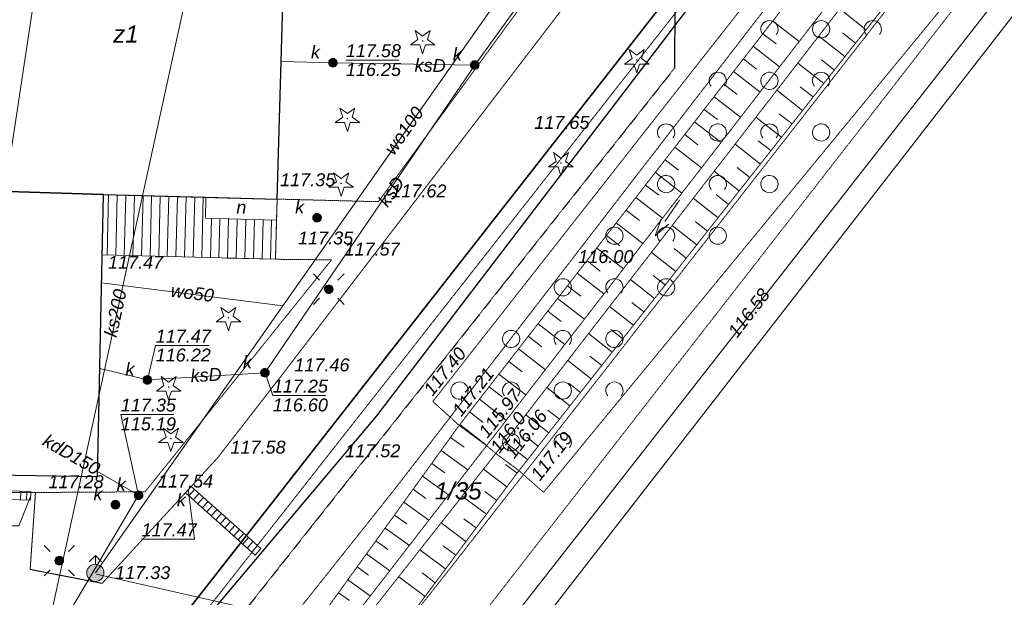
# Model space of a CAD drawing. Header units: millimetres. Extents: x 183299 to 1018155, y -286688 to 171278.
# Tile 24 of 100: x 417583 to 440452, y -215116 to -201689. Entities that reach past the tile are written whole.
import ezdxf
from ezdxf.enums import TextEntityAlignment as Align

# ---------------------------------------------------------------- set-up
doc = ezdxf.new("R2010")
doc.units = ezdxf.units.MM
doc.header["$MEASUREMENT"] = 0
for name, pattern in [('PRZER1-1', [1, 0.5, -0.5]), ('PRZER2-1', [1.5, 1, -0.5]), ('PRZER3-1', [2, 1.5, -0.5]), ('PRZER6-4', [5, 3, -2])]:
    doc.linetypes.add(name, pattern=pattern)
for name, color, linetype, lineweight in [('____________gaz_odnośniki', 7, 'Continuous', 15), ('EGBD', 7, 'Continuous', 18), ('EGBD_O', 7, 'Continuous', 18), ('EGBS', 7, 'Continuous', 18), ('EGBU', 7, 'Continuous', 50), ('EGBU_O', 7, 'Continuous', 50), ('EGDE', 7, 'Continuous', 18), ('EGDE_O', 7, 'Continuous', 18), ('GOSZOM', 7, 'Continuous', 100), ('GSLINN', 7, 'Continuous', 18), ('GSPIST', 7, 'Continuous', 18), ('GUPPRZ_O', 7, 'Continuous', 18), ('OTKC', 7, 'Continuous', 18), ('OTKJ', 7, 'Continuous', 18), ('OTOO', 7, 'Continuous', 35), ('OTRK', 7, 'Continuous', 18), ('OTRN_O', 7, 'Continuous', 13), ('OTRS_O', 7, 'Continuous', 13), ('OTZK', 7, 'Continuous', 18), ('SUEO', 7, 'Continuous', 18), ('SUPP', 7, 'Continuous', 18)]:
    doc.layers.add(name, color=color, linetype=linetype, lineweight=lineweight)
for name, color, linetype, lineweight, true_color in [('EGKK', 7, 'Continuous', 18, 0x24bc24), ('EGUG', 7, 'Continuous', 18, 0x008000), ('OTZG', 7, 'Continuous', 18, 0x008000), ('SUGP', 7, 'Continuous', 18, 0xbfbf00), ('SUKL', 7, 'Continuous', 18, 0x803300), ('SUKP', 7, 'Continuous', 18, 0x803300), ('SUKP_O', 7, 'Continuous', 18, 0x803300), ('SUKS', 7, 'Continuous', 18, 0x803300), ('SUKS_O', 7, 'Continuous', 18, 0x803300), ('SUKU_O', 7, 'Continuous', 18, 0x803300), ('SUWH', 5, 'Continuous', 18, 0x0000ff), ('SUWP', 5, 'Continuous', 18, 0x0000ff), ('SUWP_O', 5, 'Continuous', 18, 0x0000ff)]:
    doc.layers.add(name, color=color, linetype=linetype, lineweight=lineweight, true_color=true_color)
doc.styles.add('arial', font='ariali.ttf', dxfattribs={"height": 10})

# ---------------------------------------------------------------- blocks, each defined once
blk = doc.blocks.new('GSSZAD1')
at = {"color": 0}
blk.add_lwpolyline([(0.5, 0), (0.490964, 0.094626), (0.464184, 0.185831), (0.420627, 0.27032), (0.361867, 0.34504), (0.290028, 0.407288), (0.207708, 0.454816), (0.117879, 0.485906), (0.023791, 0.499434), (-0.071157, 0.494911), (-0.163534, 0.4725), (-0.25, 0.433013), (-0.32743, 0.377875), (-0.393027, 0.309079), (-0.444418, 0.229113), (-0.479746, 0.140866), (-0.497736, 0.047528), (-0.497736, -0.047528), (-0.479746, -0.140866), (-0.444418, -0.229113), (-0.393027, -0.309079), (-0.32743, -0.377875), (-0.25, -0.433013), (-0.163534, -0.4725), (-0.071157, -0.494911), (0.023791, -0.499434), (0.117879, -0.485906), (0.207708, -0.454816), (0.290028, -0.407288), (0.361867, -0.34504), (0.420627, -0.27032), (0.464184, -0.185831), (0.490964, -0.094626)], close=True, dxfattribs=at)
blk = doc.blocks.new('GSSZAD2')
at = {"color": 0}
blk.add_lwpolyline([(-0.390312, -0.3125), (-0.445567, -0.226869), (-0.482312, -0.131814), (-0.49902, -0.031282), (-0.494998, 0.070549), (-0.470412, 0.169449), (-0.426283, 0.26131), (-0.364446, 0.342315), (-0.287468, 0.409099), (-0.198548, 0.458889), (-0.10138, 0.489614), (0, 0.5), (0.10138, 0.489614), (0.198548, 0.458889), (0.287468, 0.409099), (0.364446, 0.342315), (0.426283, 0.26131), (0.470412, 0.169449), (0.494998, 0.070549), (0.49902, -0.031282), (0.482312, -0.131814), (0.445567, -0.226869), (0.390312, -0.3125)], dxfattribs=at)
blk = doc.blocks.new('GSPRDI1')
blk.add_hatch(color=0).paths.add_polyline_path([(0, -0.045), (0.013906, -0.042798), (0.02645, -0.036406), (0.036406, -0.02645), (0.042798, -0.013906), (0.045, 0), (0.042798, 0.013906), (0.036406, 0.02645), (0.02645, 0.036406), (0.013906, 0.042798), (0, 0.045), (-0.013906, 0.042798), (-0.02645, 0.036406), (-0.036406, 0.02645), (-0.042798, 0.013906), (-0.045, 0), (-0.042798, -0.013906), (-0.036406, -0.02645), (-0.02645, -0.036406), (-0.013906, -0.042798)])
at = {"color": 0}
blk.add_lwpolyline([(0.272471, 0.088531), (0.713338, -0.231778), (0.168396, -0.231778), (0, -0.750048), (-0.168396, -0.231778), (-0.713338, -0.231778), (-0.272471, 0.088531), (-0.440867, 0.606801), (0, 0.286493), (0.440867, 0.606801)], close=True, dxfattribs=at)
blk = doc.blocks.new('PION_C')
at = {"color": 0}
blk.add_lwpolyline([(0, 0.25), (0, -0.25)], dxfattribs=at)
blk = doc.blocks.new('GULKDK1')
at = {"color": 0}
blk.add_lwpolyline([(0, 0.25), (0, -0.25)], dxfattribs=at)
blk = doc.blocks.new('GUPWDT1')
at = {"true_color": 0xffffff}
blk.add_hatch(color=7, dxfattribs=at).paths.add_polyline_path([(0.5, 0), (0.492404, 0.086824), (0.469846, 0.17101), (0.433013, 0.25), (0.383022, 0.321394), (0.321394, 0.383022), (0.25, 0.433013), (0.17101, 0.469846), (0.086824, 0.492404), (0, 0.5), (-0.086824, 0.492404), (-0.17101, 0.469846), (-0.25, 0.433013), (-0.321394, 0.383022), (-0.383022, 0.321394), (-0.433013, 0.25), (-0.469846, 0.17101), (-0.492404, 0.086824), (-0.5, 0), (-0.492404, -0.086824), (-0.469846, -0.17101), (-0.433013, -0.25), (-0.383022, -0.321394), (-0.321394, -0.383022), (-0.25, -0.433013), (-0.17101, -0.469846), (-0.086824, -0.492404), (0, -0.5), (0.086824, -0.492404), (0.17101, -0.469846), (0.25, -0.433013), (0.321394, -0.383022), (0.383022, -0.321394), (0.433013, -0.25), (0.469846, -0.17101), (0.492404, -0.086824)])
at = {"color": 0}
for points in [[(-0.353553, 0.646447), (0, 1), (0.353553, 0.646447)], [(0, 0.5), (0, 1)]]:
    blk.add_lwpolyline(points, dxfattribs=at)
blk.add_lwpolyline([(0, 0.5), (0.086824, 0.492404), (0.17101, 0.469846), (0.25, 0.433013), (0.321394, 0.383022), (0.383022, 0.321394), (0.433013, 0.25), (0.469846, 0.17101), (0.492404, 0.086824), (0.5, 0), (0.492404, -0.086824), (0.469846, -0.17101), (0.433013, -0.25), (0.377875, -0.32743), (0.309079, -0.393027), (0.229113, -0.444418), (0.140866, -0.479746), (0.047528, -0.497736), (-0.047528, -0.497736), (-0.140866, -0.479746), (-0.229113, -0.444418), (-0.309079, -0.393027), (-0.377875, -0.32743), (-0.433013, -0.25), (-0.4725, -0.163534), (-0.494911, -0.071157), (-0.499434, 0.023791), (-0.485906, 0.117879), (-0.454816, 0.207708), (-0.407288, 0.290028), (-0.34504, 0.361867), (-0.27032, 0.420627), (-0.185831, 0.464184), (-0.094626, 0.490964)], close=True, dxfattribs=at)
blk = doc.blocks.new('GUPKSD1_1')
at = {"true_color": 0xffffff}
blk.add_hatch(color=7, dxfattribs=at).paths.add_polyline_path([(-0.25, 0), (-0.241481, -0.064705), (-0.216506, -0.125), (-0.176777, -0.176777), (-0.125, -0.216506), (-0.064705, -0.241481), (0, -0.25), (0.064705, -0.241481), (0.125, -0.216506), (0.176777, -0.176777), (0.216506, -0.125), (0.241481, -0.064705), (0.25, 0), (0.241481, 0.064705), (0.216506, 0.125), (0.176777, 0.176777), (0.125, 0.216506), (0.064705, 0.241481), (0, 0.25), (-0.064705, 0.241481), (-0.125, 0.216506), (-0.176777, 0.176777), (-0.216506, 0.125), (-0.241481, 0.064705)])
at = {"color": 0}
blk.add_lwpolyline([(0, 0.25), (0.064705, 0.241481), (0.125, 0.216506), (0.176777, 0.176777), (0.216506, 0.125), (0.241481, 0.064705), (0.25, 0), (0.241481, -0.064705), (0.216506, -0.125), (0.176777, -0.176777), (0.125, -0.216506), (0.064705, -0.241481), (0, -0.25), (-0.064705, -0.241481), (-0.125, -0.216506), (-0.176777, -0.176777), (-0.216506, -0.125), (-0.241481, -0.064705), (-0.25, 0), (-0.241481, 0.064705), (-0.216506, 0.125), (-0.176777, 0.176777), (-0.125, 0.216506), (-0.064705, 0.241481)], close=True, dxfattribs=at)
blk = doc.blocks.new('GUPELA1')
at = {"true_color": 0xffffff}
blk.add_hatch(color=7, dxfattribs=at).paths.add_polyline_path([(-0.25, 0), (-0.241481, -0.064705), (-0.216506, -0.125), (-0.176777, -0.176777), (-0.125, -0.216506), (-0.064705, -0.241481), (0, -0.25), (0.064705, -0.241481), (0.125, -0.216506), (0.176777, -0.176777), (0.216506, -0.125), (0.241481, -0.064705), (0.25, 0), (0.241481, 0.064705), (0.216506, 0.125), (0.176777, 0.176777), (0.125, 0.216506), (0.064705, 0.241481), (0, 0.25), (-0.064705, 0.241481), (-0.125, 0.216506), (-0.176777, 0.176777), (-0.216506, 0.125), (-0.241481, 0.064705)])
at = {"color": 0}
blk.add_lwpolyline([(0, 0.25), (0.064705, 0.241481), (0.125, 0.216506), (0.176777, 0.176777), (0.216506, 0.125), (0.241481, 0.064705), (0.25, 0), (0.241481, -0.064705), (0.216506, -0.125), (0.176777, -0.176777), (0.125, -0.216506), (0.064705, -0.241481), (0, -0.25), (-0.064705, -0.241481), (-0.125, -0.216506), (-0.176777, -0.176777), (-0.216506, -0.125), (-0.241481, -0.064705), (-0.25, 0), (-0.241481, 0.064705), (-0.216506, 0.125), (-0.176777, 0.176777), (-0.125, 0.216506), (-0.064705, 0.241481)], close=True, dxfattribs=at)
blk = doc.blocks.new('GUPELA2')
blk.add_hatch(color=0).paths.add_polyline_path([(-0.001087, 0.044987), (0.011881, 0.043403), (0.021281, 0.03965), (0.030065, 0.033482), (0.038133, 0.023893), (0.043117, 0.012881), (0.044986, 0.001113), (0.044323, -0.007777), (0.040557, -0.019497), (0.033417, -0.030138), (0.024849, -0.037517), (0.013788, -0.042836), (0.002013, -0.044955), (-0.00982, -0.043916), (-0.020466, -0.040077), (-0.029541, -0.033946), (-0.036867, -0.025804), (-0.04187, -0.01649), (-0.04461, -0.005909), (-0.044532, 0.006476), (-0.041285, 0.017903), (-0.034764, 0.028574), (-0.024479, 0.03776), (-0.013449, 0.042943)])
at = {"color": 0}
for points in [[(-0.883883, 0.883883), (-0.53033, 0.53033)], [(0.883883, 0.883883), (0.53033, 0.53033)], [(-0.883883, -0.883883), (-0.53033, -0.53033)], [(0.883883, -0.883883), (0.53033, -0.53033)]]:
    blk.add_lwpolyline(points, dxfattribs=at)
blk = doc.blocks.new('GUPISN1')
at = {"true_color": 0xffffff}
blk.add_hatch(color=7, dxfattribs=at).paths.add_polyline_path([(-0.25, 0), (-0.241481, -0.064705), (-0.216506, -0.125), (-0.176777, -0.176777), (-0.125, -0.216506), (-0.064705, -0.241481), (0, -0.25), (0.064705, -0.241481), (0.125, -0.216506), (0.176777, -0.176777), (0.216506, -0.125), (0.241481, -0.064705), (0.25, 0), (0.241481, 0.064705), (0.216506, 0.125), (0.176777, 0.176777), (0.125, 0.216506), (0.064705, 0.241481), (0, 0.25), (-0.064705, 0.241481), (-0.125, 0.216506), (-0.176777, 0.176777), (-0.216506, 0.125), (-0.241481, 0.064705)])
at = {"color": 0}
blk.add_lwpolyline([(0, 0.25), (0.064705, 0.241481), (0.125, 0.216506), (0.176777, 0.176777), (0.216506, 0.125), (0.241481, 0.064705), (0.25, 0), (0.241481, -0.064705), (0.216506, -0.125), (0.176777, -0.176777), (0.125, -0.216506), (0.064705, -0.241481), (0, -0.25), (-0.064705, -0.241481), (-0.125, -0.216506), (-0.176777, -0.176777), (-0.216506, -0.125), (-0.241481, -0.064705), (-0.25, 0), (-0.241481, 0.064705), (-0.216506, 0.125), (-0.176777, 0.176777), (-0.125, 0.216506), (-0.064705, 0.241481)], close=True, dxfattribs=at)
blk = doc.blocks.new('GSPIST1')
at = {"color": 0}
for points in [[(0, 0), (1.5, 0)], [(1.5, -0.25), (2.5, 0), (1.5, 0.25)]]:
    blk.add_lwpolyline(points, dxfattribs=at)

msp = doc.modelspace()

# ---------------------------------------------------------------- linework, layer by layer
at = {"layer": '____________gaz_odnośniki'}
msp.add_line((430440.34318, -217080.96033), (419363.70544, -214578.91684), dxfattribs=at)
at = {"layer": 'EGBD', "color": 7, "linetype": 'Continuous', "lineweight": 18, "elevation": 48}
msp.add_lwpolyline([(421898.43191, -206303.77379), (421910.43191, -205815.77379), (423563.5518, -205859.21278), (423550.43191, -206347.77379)], close=True, dxfattribs=at)
at = {"layer": 'EGBS', "color": 7, "linetype": 'Continuous', "lineweight": 18, "elevation": 48}
msp.add_lwpolyline([(419530.52503, -205756.29586), (419500.3107, -207156.03655), (423523.63292, -207258.34489), (423550.43191, -206347.77379), (421898.43191, -206303.77379), (421910.43191, -205815.77379)], close=True, dxfattribs=at)
for points in [[(419612.58169, -207158.89147), (419648.78117, -205759.25128)], [(419812.51708, -207163.97559), (419848.71882, -205764.24806)], [(420012.45247, -207169.05971), (420048.65647, -205769.24484)], [(420212.38785, -207174.14383), (420248.59411, -205774.24163)], [(420412.32324, -207179.22795), (420448.53176, -205779.23841)], [(420612.25863, -207184.31207), (420648.46941, -205784.23519)], [(420812.19402, -207189.3962), (420848.40705, -205789.23198)], [(421012.1294, -207194.48032), (421048.3447, -205794.22876)], [(421212.06479, -207199.56444), (421248.28234, -205799.22554)], [(421412.00018, -207204.64856), (421448.21999, -205804.22232)], [(421611.93557, -207209.73268), (421648.15764, -205809.21911)], [(421811.87095, -207214.8168), (421848.09528, -205814.21589)], [(422011.80634, -207219.90092), (422035.40617, -206307.42201)], [(422211.74173, -207224.98504), (422235.33533, -206312.747)], [(422411.67712, -207230.06917), (422435.26448, -206318.07199)], [(422611.61251, -207235.15329), (422635.19364, -206323.39698)], [(422811.54789, -207240.23741), (422835.1228, -206328.72197)], [(423011.48328, -207245.32153), (423035.05196, -206334.04696)], [(423211.41867, -207250.40565), (423234.98112, -206339.37195)], [(423411.35406, -207255.48977), (423434.91027, -206344.69694)]]:
    msp.add_lwpolyline(points, dxfattribs=at)
at = {"layer": 'EGBU', "color": 18, "linetype": 'Continuous', "lineweight": 25, "true_color": 0x0a0909, "elevation": 48}
for points in [[(423776.94264, -198379.85396), (420432.95719, -198365.92497), (416433.24712, -198305.56693), (416322.42913, -205653.07898), (419530.52503, -205756.29586), (423563.5518, -205859.21278)], [(416322.42913, -205653.07898), (412342.72057, -205593.02146), (412189.76003, -212191.56238), (419389.12005, -212307.08304), (419530.52503, -205756.29586)]]:
    msp.add_lwpolyline(points, close=True, dxfattribs=at)
at = {"layer": 'EGDE', "color": 7, "linetype": 'Continuous', "lineweight": 25, "elevation": 64}
msp.add_lwpolyline([(389187.02288, -185809.99816), (389281.54615, -181810.9333), (441736.97597, -183051.41832), (443640.18435, -187093.06857), (409829.28994, -230313.06717), (383847.8523, -229700.4435), (384366.43191, -204907.77379), (384854.43191, -185671.77379)], close=True, dxfattribs=at)
at = {"layer": 'EGDE', "color": 7, "linetype": 'Continuous', "lineweight": 18, "elevation": 64}
msp.add_lwpolyline([(421626.43191, -226099.77379), (421236.68855, -230596.58512), (409829.28994, -230313.06717), (443640.18435, -187093.06857), (448882.43191, -190991.77379)], close=True, dxfattribs=at)
at = {"layer": 'EGKK', "color": 82, "linetype": 'PRZER3-1', "lineweight": 18, "true_color": 0x24bc24}
msp.add_lwpolyline([(443640.18435, -187093.06857), (445015.24887, -188162.67786), (443215.78269, -190634.43111), (426329.70201, -212555.92099), (395303.80901, -251564.84469), (374999.22007, -276941.02121), (374595.85625, -273147.192), (372998.59457, -258126.70118), (376825.32095, -267194.761), (399366.13495, -237261.30944), (370704.46572, -236592.04669), (369936.50726, -229372.42854), (367330.43191, -204967.77379), (384366.43191, -204907.77379), (383847.8523, -229700.4435), (409829.28994, -230313.06717)], close=True, dxfattribs=at)
at = {"layer": 'EGUG', "color": 96, "linetype": 'PRZER1-1', "lineweight": 18, "true_color": 0x008000, "elevation": 8}
for points in [[(374999.22007, -276941.02121), (375386.79521, -280586.35192), (380606.93171, -273970.55482), (383432.85161, -270389.09437), (404018.18075, -244300.06293), (427441.07381, -214623.40058), (444211.56157, -193130.76169), (452786.51803, -181831.24339), (453799.18011, -176484.52077), (449999.50258, -181316.2897), (445015.24887, -188162.67786), (443215.78269, -190634.43111), (426329.70201, -212555.92099), (395303.80901, -251564.84469)], [(455930.43191, -181915.77379), (479714.43191, -183043.77379), (466897.5322, -182036.88794), (462352.3027, -181391.96958), (460225.10777, -181332.68478), (457023.99186, -181147.97352), (454287.32376, -177017.48876), (453799.18011, -176484.52077), (452786.51803, -181831.24339), (444211.56157, -193130.76169), (427441.07381, -214623.40058), (404018.18075, -244300.06293), (404719.82821, -246133.39474), (405500.79373, -245141.17442), (420033.86813, -226193.38436), (436829.69461, -204585.6284), (444454.20125, -194750.2491), (447950.14322, -190298.42256), (448882.43191, -190991.77379), (455047.57672, -183052.66279)], [(443640.18435, -187093.06857), (445015.24887, -188162.67786), (443215.78269, -190634.43111), (426329.70201, -212555.92099), (395303.80901, -251564.84469), (374999.22007, -276941.02121), (374595.85625, -273147.192), (372998.59457, -258126.70118), (376825.32095, -267194.761), (399366.13495, -237261.30944), (370704.46572, -236592.04669), (369936.50726, -229372.42854), (367330.43191, -204967.77379), (384366.43191, -204907.77379), (383847.8523, -229700.4435), (409829.28994, -230313.06717)]]:
    msp.add_lwpolyline(points, close=True, dxfattribs=at)
at = {"layer": 'EGUG', "color": 96, "linetype": 'PRZER1-1', "lineweight": 25, "true_color": 0x008000, "elevation": 8}
msp.add_lwpolyline([(389187.02288, -185809.99816), (389281.54615, -181810.9333), (441736.97597, -183051.41832), (443640.18435, -187093.06857), (409829.28994, -230313.06717), (383847.8523, -229700.4435), (384366.43191, -204907.77379), (384854.43191, -185671.77379)], close=True, dxfattribs=at)
at = {"layer": 'GOSZOM', "color": 7, "linetype": 'PRZER6-4', "lineweight": 25, "elevation": 128}
msp.add_lwpolyline([(397952.21026, -183670.51453), (432921.30019, -184342.99703), (432790.27154, -202819.94286), (416141.91395, -223851.47328), (396660.61689, -223496.42251)], close=True, dxfattribs=at)
at = {"layer": 'GSLINN', "color": 7, "linetype": 'Continuous', "lineweight": 18, "elevation": 96}
msp.add_lwpolyline([(423523.63292, -207258.34489), (422383.82499, -207229.36088)], dxfattribs=at)
at = {"layer": 'GUPPRZ_O', "color": 36, "linetype": 'Continuous', "lineweight": 13, "true_color": 0x803300, "elevation": 296, "flags": 128}
for points in [[(425157.87745, -202628.76823), (426389.87745, -202628.76828)], [(420548.76987, -210063.2322), (420740.9339, -209265.27474), (421972.9339, -209265.2748)], [(423282.30311, -209899.49761), (423461.17077, -210425.33675), (424693.17077, -210425.3368)], [(420344.73715, -212745.28936), (419931.39995, -210865.71272), (421163.39995, -210865.71277)], [(421492.50611, -212601.40447), (421645.69139, -213766.44235), (420413.69139, -213766.4423)], [(417839.93846, -212758.82543), (417566.62517, -213453.72981), (416334.62517, -213453.72976)]]:
    msp.add_lwpolyline(points, dxfattribs=at)
at = {"layer": 'OTKC', "color": 7, "linetype": 'PRZER2-1', "lineweight": 18, "elevation": 48}
msp.add_lwpolyline([(419498.43191, -214791.77379), (422178.43191, -211875.77379), (423662.43191, -209963.77379), (431154.02496, -200174.82135), (431303.2976, -200011.05679), (435434.89106, -193957.79789), (436414.64686, -192266.17022), (440679.78422, -184900.10966), (440852.69706, -184242.81271), (441736.97597, -183051.41832), (439537.46184, -182999.40345), (435834.43191, -192151.77379), (431873.12316, -192121.28136), (431858.43191, -192599.77379), (431850.85631, -193549.12817), (434862.43191, -193655.77379), (425914.43191, -205919.77379), (423563.5518, -205859.21278), (423523.63292, -207258.34489), (424826.43191, -207271.77379), (420494.43191, -212663.77379), (417950.43191, -212679.77379), (417826.43191, -214467.77379)], close=True, dxfattribs=at)
at = {"layer": 'OTKJ', "color": 7, "linetype": 'PRZER3-1', "lineweight": 18, "elevation": 48}
for points in [[(419498.43191, -214791.77379), (422178.43191, -211875.77379), (423662.43191, -209963.77379), (431154.02496, -200174.82135), (431303.2976, -200011.05679), (435434.89106, -193957.79789), (436414.64686, -192266.17022), (440679.78422, -184900.10966)], [(441366.43191, -190631.77379), (418266.43191, -220075.77379), (417742.43191, -219607.77379), (417178.43191, -220195.77379), (413486.43191, -224935.77379), (412130.43191, -223915.77379), (411830.43191, -223359.77379), (410969.29238, -223317.25916), (409676.88793, -223771.78466), (407688.70692, -224301.1896), (404855.0384, -225054.97579), (403975.28443, -225147.92654), (403001.47755, -225231.90787), (390112.78577, -225906.42267), (389246.26991, -225745.98142)], [(412458.57139, -212677.94793), (417950.43191, -212679.77379), (417826.43191, -214467.77379), (419498.43191, -214791.77379)]]:
    msp.add_lwpolyline(points, dxfattribs=at)
at = {"layer": 'OTOO', "color": 7, "linetype": 'Continuous', "lineweight": 25, "elevation": 48}
msp.add_lwpolyline([(444972.66849, -185603.57728), (444731.57865, -186185.36275), (425869.23045, -210899.13417), (410124.72632, -229605.38338), (403497.56578, -230013.25236), (384091.36772, -229699.80482), (383790.99664, -228927.13908), (384854.43191, -185671.77379), (384938.43191, -181659.77379)], dxfattribs=at)
at = {"layer": 'OTRK', "color": 7, "linetype": 'PRZER2-1', "lineweight": 18}
for points in [[(413618.43191, -229131.77379), (423102.43191, -217623.77379), (427790.43191, -211119.77379), (435938.43191, -200603.77379), (446046.43191, -187311.77379), (448142.43191, -184227.77379), (449094.43191, -184847.77379), (428426.43191, -211591.77379), (423518.43191, -217939.77379), (414210.43191, -229383.77379)], [(415082.43191, -230331.77379), (417246.43191, -228263.77379), (420510.43191, -223375.77379), (424578.43191, -218339.77379), (429178.43191, -212171.77379), (442746.43191, -194927.77379), (449146.43191, -186571.77379), (449834.43191, -185639.77379), (449298.43191, -185047.77379), (428642.43191, -211771.77379), (423674.43191, -218079.77379), (414746.43191, -229799.77379)]]:
    msp.add_lwpolyline(points, close=True, dxfattribs=at)
at = {"layer": 'OTRK', "color": 7, "linetype": 'Continuous', "lineweight": 18}
for points in [[(437242.14671, -201923.34381), (436628.10136, -201440.19795)], [(435071.73556, -201722.35244), (435685.87141, -202198.19676)], [(434844.67296, -202015.40476), (435151.92514, -202253.46969)], [(436750.80829, -202547.80133), (436142.15503, -202068.89808)], [(436996.4775, -202235.57257), (436690.80285, -201995.06029)], [(434617.61036, -202308.45708), (435232.48324, -202784.87246)], [(434390.54776, -202601.50939), (434698.16845, -202839.85985)], [(436259.46988, -203172.25884), (435656.20869, -202697.59822)], [(436505.13909, -202860.03009), (436202.16047, -202621.63912)], [(434163.48516, -202894.56171), (434779.09506, -203371.54816)], [(433936.42256, -203187.61403), (434244.41177, -203426.25002)], [(436013.80067, -203484.4876), (435713.5181, -203248.21794)], [(433709.35997, -203480.66634), (434325.70689, -203958.22385)], [(435768.13147, -203796.71636), (435170.26235, -203326.29835)], [(433482.29737, -203773.71866), (433790.65509, -204012.64018)], [(435276.79305, -204421.17388), (434684.31601, -203954.99848)], [(435522.46226, -204108.94512), (435224.87572, -203874.79677)], [(433255.23477, -204066.77098), (433872.31872, -204544.89955)], [(433028.17217, -204359.8233), (433336.8984, -204599.03035)], [(432801.10957, -204652.87562), (433418.93055, -205131.57524)], [(434785.45464, -205045.6314), (434198.36967, -204583.69862)], [(435031.12385, -204733.40264), (434736.23334, -204501.37559)], [(432574.04697, -204945.92793), (432883.14172, -205185.42051)], [(434539.78543, -205357.86015), (434247.59097, -205127.95442)], [(432346.98438, -205238.98025), (432965.54237, -205718.25094)], [(434294.11623, -205670.08891), (433712.42333, -205212.39875)], [(432119.92178, -205532.03257), (432429.38503, -205771.81068)], [(434048.44702, -205982.31767), (433758.94859, -205754.53324)], [(431892.85918, -205825.08489), (432512.1542, -206304.92663)], [(433802.77782, -206294.54643), (433226.477, -205841.09888)], [(431665.79658, -206118.1372), (431975.62835, -206358.20084)], [(431438.73398, -206411.18952), (432058.76603, -206891.60233)], [(433311.4394, -206919.00395), (432740.53066, -206469.79901)], [(433557.10861, -206606.77519), (433270.30622, -206381.11207)], [(431211.67139, -206704.24184), (431521.87166, -206944.59101)], [(430984.60879, -206997.29416), (431605.37786, -207478.27803)], [(432820.10099, -207543.46146), (432254.58432, -207098.49915)], [(433065.7702, -207231.23271), (432781.66384, -207007.69089)], [(430757.54619, -207290.34647), (431068.11498, -207530.98117)], [(430530.48359, -207583.39879), (431151.98968, -208064.95372)], [(432574.43178, -207855.69022), (432293.02147, -207634.26972)], [(432328.76258, -208167.91898), (431768.63798, -207727.19928)], [(430303.42099, -207876.45111), (430614.3583, -208117.37134)], [(430076.35839, -208169.50343), (430698.60151, -208651.62942)], [(432083.09337, -208480.14774), (431804.37909, -208260.84854)], [(429849.2958, -208462.55574), (430160.60161, -208703.7615)], [(431837.42416, -208792.3765), (431282.69164, -208355.89941)], [(429622.2332, -208755.60806), (430245.21334, -209238.30511)], [(431346.08575, -209416.83402), (430796.7453, -208984.59955)], [(431591.75496, -209104.60526), (431315.73671, -208887.42737)], [(429395.1706, -209048.66038), (429706.84493, -209290.15167)], [(429168.108, -209341.7127), (429791.82517, -209824.98081)], [(428941.0454, -209634.76501), (429253.08824, -209876.54183)], [(430854.74734, -210041.29153), (430310.79896, -209613.29968)], [(431100.41654, -209729.06277), (430827.09434, -209514.00619)], [(428713.9828, -209927.81733), (429338.437, -210411.6565)], [(430609.07813, -210353.52029), (430338.45196, -210140.58502)], [(428486.92021, -210220.86965), (428799.33156, -210462.932)], [(430363.40892, -210665.74905), (429824.85263, -210241.99981)], [(428259.85761, -210513.92197), (428885.04882, -210998.3322)], [(428032.79501, -210806.97428), (428345.57487, -211049.32217)], [(430117.73972, -210977.97781), (429849.80959, -210767.16384)], [(429872.07051, -211290.20657), (429338.90629, -210870.69995)], [(427805.73241, -211100.0266), (428431.66065, -211585.0079)], [(427588.2667, -211400.25214), (427904.92153, -211628.4929)], [(429380.7321, -211914.66408), (428852.95995, -211499.40008)], [(429626.4013, -211602.43533), (429361.16721, -211393.74267)], [(427371.49439, -211700.99597), (427994.69037, -212150.18766)], [(427154.72209, -212001.7398), (427461.26323, -212222.69074)], [(428898.98791, -212546.47175), (428352.99541, -212139.2789)], [(429136.50247, -212227.9957), (428867.6981, -212027.52552)], [(426937.94978, -212302.48363), (427540.91838, -212737.09569)], [(426721.17748, -212603.22747), (427017.60493, -212816.88858)], [(428661.47335, -212864.94779), (428384.28522, -212658.22513)], [(428423.95879, -213183.42384), (427861.19876, -212763.72602)], [(426504.40517, -212903.9713), (427087.14639, -213324.00371)], [(426287.63286, -213204.71513), (426573.94663, -213411.08643)], [(428186.44423, -213501.89988), (427900.87233, -213288.92473)], [(426070.86056, -213505.45896), (426633.3744, -213910.91174)], [(427948.92967, -213820.37592), (427369.40211, -213388.17314)], [(425854.08825, -213806.20279), (426130.28833, -214005.28427)], [(427473.90055, -214457.32801), (426877.60546, -214012.62026)], [(427711.41511, -214138.85197), (427417.45945, -213919.62433)], [(425637.31595, -214106.94662), (426179.60241, -214497.81977)], [(425420.54364, -214407.69045), (425686.63003, -214599.48211)], [(425203.77133, -214708.43428), (425725.83042, -215084.72779)], [(426998.87143, -215094.2801), (426385.8088, -214637.06738)], [(427236.38599, -214775.80406), (426934.04656, -214550.32394)], [(424986.99903, -215009.17811), (425242.97173, -215193.67996)]]:
    msp.add_lwpolyline(points, dxfattribs=at)
at = {"layer": 'OTZK', "color": 7, "linetype": 'PRZER2-1', "lineweight": 18, "elevation": 16}
msp.add_lwpolyline([(429750.43191, -212675.77379), (429178.43191, -212171.77379), (428642.43191, -211771.77379), (428426.43191, -211591.77379), (427790.43191, -211119.77379), (427178.43191, -210563.77379), (434846.43191, -200791.77379), (435938.43191, -200603.77379), (446046.43191, -187311.77379), (449146.43191, -186571.77379), (450014.43191, -187335.77379), (444214.43191, -193283.77379), (442746.43191, -194927.77379), (443446.43191, -196011.77379)], close=True, dxfattribs=at)
at = {"layer": 'SUGP', "color": 52, "linetype": 'Continuous', "lineweight": 18, "true_color": 0xbfbf00, "elevation": 32}
msp.add_lwpolyline([(442686.43191, -237295.77379), (440194.43191, -235115.77379), (433934.43191, -234919.77379), (431202.43191, -235015.77379), (424814.43191, -234947.77379), (420534.43191, -234899.77379), (420534.43191, -234767.77379), (420550.43191, -232847.77379), (420666.43191, -231463.77379), (420974.43191, -226167.77379), (421066.43191, -225847.77379), (421262.43191, -225543.77379), (434042.43191, -209187.77379), (445374.43191, -194679.77379)], dxfattribs=at)
at = {"layer": 'SUKL', "color": 36, "linetype": 'Continuous', "lineweight": 18, "true_color": 0x803300, "elevation": 32}
for points in [[(417841.46082, -212659.81967), (416257.46082, -212611.81967)], [(421565.07372, -212537.21596), (423185.07372, -213985.21596)], [(417835.403, -212859.72791), (416251.403, -212811.72791)], [(421431.7901, -212686.33161), (423051.7901, -214134.33161)]]:
    msp.add_lwpolyline(points, dxfattribs=at)
at = {"layer": 'SUKP', "color": 36, "linetype": 'Continuous', "lineweight": 18, "true_color": 0x803300, "elevation": 32}
for points in [[(440197.3435, -177937.35084), (439868.47361, -184782.4381), (437940.11578, -188210.6387), (432604.49981, -196578.43122), (428152.7122, -202743.47603)], [(417043.19005, -206939.88308), (420164.86163, -186302.4988), (413720.25219, -186942.34984)], [(422563.36949, -196021.28088), (417108.19206, -221009.14348), (420856.9163, -221021.51339)], [(428152.7122, -202743.47603), (423277.85069, -209896.37584)], [(428152.7122, -202743.47603), (424857.87745, -202690.98562), (423654.90811, -202657.19938)], [(419443.33449, -209795.54781), (420548.76987, -210063.2322), (423277.85069, -209896.37584)], [(420344.04399, -212743.81766), (419391.53328, -212195.2889)], [(410293.00585, -228662.04426), (414501.70443, -222610.09792), (420344.04399, -212743.81766)]]:
    msp.add_lwpolyline(points, dxfattribs=at)
at = {"layer": 'SUWP', "color": 5, "linetype": 'Continuous', "lineweight": 18, "true_color": 0x0000ff, "elevation": 32}
for points in [[(419340.7754, -214546.66882), (423692.06673, -208339.40126), (429375.15397, -200232.28288), (432578.34949, -195662.81576), (437090.37835, -189226.25425), (438114.68151, -186258.8537), (438607.91257, -184829.96541), (439961.82524, -176168.26077)], [(423692.06673, -208339.40126), (419486.23938, -207807.91582)]]:
    msp.add_lwpolyline(points, dxfattribs=at)

# ---------------------------------------------------------------- block references
at = {"layer": 'GSPIST', "color": 7, "linetype": 'Continuous', "lineweight": 18, "xscale": 400.0000000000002, "yscale": 400, "zscale": 400, "rotation": 235.5610020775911}
msp.add_blockref('GSPIST1', (432905.73007, -205888.23799, 104), dxfattribs=at)
at = {"layer": 'OTZG', "color": 96, "linetype": 'Continuous', "lineweight": 18, "true_color": 0x008000, "xscale": 400, "yscale": 400, "zscale": 400}
for p in [(426942.43191, -202183.77379, 24), (431914.43191, -202627.77379, 24), (425194.43191, -203987.77379, 24), (430154.43191, -205019.77379, 24), (425050.43191, -205491.77379, 24), (422430.43191, -208619.77379, 24), (421042.43191, -210227.77379, 24), (421094.43191, -211427.77379, 24)]:
    msp.add_blockref('GSPRDI1', p, dxfattribs=at)
at = {"layer": 'OTZK', "color": 7, "linetype": 'Continuous', "lineweight": 18, "xscale": 400, "yscale": 400, "zscale": 400}
for name, p in [('GSSZAD2', (434996.43191, -201910.65252, 16)), ('GSSZAD1', (436196.43191, -201910.65252, 16)), ('GSSZAD2', (437396.43191, -201910.65252, 16)), ('GSSZAD2', (433796.43191, -203110.65252, 16)), ('GSSZAD1', (434996.43191, -203110.65252, 16)), ('GSSZAD2', (436196.43191, -203110.65252, 16)), ('GSSZAD2', (432596.43191, -204310.65252, 16)), ('GSSZAD1', (433796.43191, -204310.65252, 16)), ('GSSZAD2', (434996.43191, -204310.65252, 16)), ('GSSZAD1', (436196.43191, -204310.65252, 16)), ('GSSZAD1', (432596.43191, -205510.65252, 16)), ('GSSZAD2', (433796.43191, -205510.65252, 16)), ('GSSZAD1', (434996.43191, -205510.65252, 16)), ('GSSZAD1', (431396.43191, -206710.65252, 16)), ('GSSZAD2', (432596.43191, -206710.65252, 16)), ('GSSZAD1', (433796.43191, -206710.65252, 16)), ('GSSZAD1', (430196.43191, -207910.65252, 16)), ('GSSZAD2', (431396.43191, -207910.65252, 16)), ('GSSZAD1', (432596.43191, -207910.65252, 16)), ('GSSZAD1', (428996.43191, -209110.65252, 16)), ('GSSZAD2', (430196.43191, -209110.65252, 16)), ('GSSZAD1', (431396.43191, -209110.65252, 16)), ('GSSZAD1', (427796.43191, -210310.65252, 16)), ('GSSZAD2', (428996.43191, -210310.65252, 16)), ('GSSZAD1', (430196.43191, -210310.65252, 16)), ('GSSZAD2', (431396.43191, -210310.65252, 16)), ('GSSZAD1', (428996.43191, -211510.65252, 16)), ('GSSZAD2', (430196.43191, -211510.65252, 16))]:
    msp.add_blockref(name, p, dxfattribs=at)
at = {"layer": 'SUEO', "color": 7, "linetype": 'Continuous', "lineweight": 18, "xscale": 400, "yscale": 400, "zscale": 400}
for name, p in [('GUPELA2', (424762.59285, -207953.91303, 40)), ('GUPELA1', (424762.59285, -207953.91303, 40)), ('GUPELA2', (418502.43191, -214263.77379, 40)), ('GUPELA1', (418502.43191, -214263.77379, 40))]:
    msp.add_blockref(name, p, dxfattribs=at)
at = {"layer": 'SUKL', "color": 36, "linetype": 'Continuous', "lineweight": 18, "true_color": 0x803300, "yscale": 400, "zscale": 400}
for name, p, xscale, rotation in [('PION_C', (417606.17497, -212752.7357, 32), 400.0000000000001, 178.2642954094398), ('PION_C', (417606.17497, -212752.7357, 32), 400.0000000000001, 178.2642954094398), ('PION_C', (417746.11073, -212756.97618, 32), 400.0000000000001, 178.2642954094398), ('PION_C', (417746.11073, -212756.97618, 32), 400.0000000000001, 178.2642954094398), ('GULKDK1', (417838.43191, -212759.77379, 32), 400.0000000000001, 178.2642954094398), ('GULKDK1', (421498.43191, -212611.77379, 32), 400, 318.2087903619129), ('PION_C', (421577.76522, -212682.68406, 32), 400, 318.2087903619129), ('PION_C', (421577.76522, -212682.68406, 32), 400, 318.2087903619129), ('PION_C', (421682.14618, -212775.98259, 32), 400, 318.2087903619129), ('PION_C', (421682.14618, -212775.98259, 32), 400, 318.2087903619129), ('PION_C', (421786.52713, -212869.28113, 32), 400, 318.2087903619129), ('PION_C', (421786.52713, -212869.28113, 32), 400, 318.2087903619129), ('PION_C', (421890.90809, -212962.57966, 32), 400, 318.2087903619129), ('PION_C', (421890.90809, -212962.57966, 32), 400, 318.2087903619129), ('PION_C', (421995.28904, -213055.87819, 32), 400, 318.2087903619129), ('PION_C', (421995.28904, -213055.87819, 32), 400, 318.2087903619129), ('PION_C', (422099.67, -213149.17672, 32), 400, 318.2087903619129), ('PION_C', (422099.67, -213149.17672, 32), 400, 318.2087903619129), ('PION_C', (422204.05095, -213242.47526, 32), 400, 318.2087903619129), ('PION_C', (422204.05095, -213242.47526, 32), 400, 318.2087903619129), ('PION_C', (422308.43191, -213335.77379, 32), 400, 318.2087903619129), ('PION_C', (422308.43191, -213335.77379, 32), 400, 318.2087903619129), ('PION_C', (422412.81286, -213429.07232, 32), 400, 318.2087903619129), ('PION_C', (422412.81286, -213429.07232, 32), 400, 318.2087903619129), ('PION_C', (422517.19382, -213522.37085, 32), 400, 318.2087903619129), ('PION_C', (422517.19382, -213522.37085, 32), 400, 318.2087903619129), ('PION_C', (422621.57477, -213615.66939, 32), 400, 318.2087903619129), ('PION_C', (422621.57477, -213615.66939, 32), 400, 318.2087903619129), ('PION_C', (422725.95573, -213708.96792, 32), 400, 318.2087903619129), ('PION_C', (422725.95573, -213708.96792, 32), 400, 318.2087903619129), ('PION_C', (422830.33668, -213802.26645, 32), 400, 318.2087903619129), ('PION_C', (422830.33668, -213802.26645, 32), 400, 318.2087903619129), ('PION_C', (422934.71764, -213895.56498, 32), 400, 318.2087903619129), ('PION_C', (422934.71764, -213895.56498, 32), 400, 318.2087903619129), ('PION_C', (423039.09859, -213988.86352, 32), 400, 318.2087903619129), ('PION_C', (423039.09859, -213988.86352, 32), 400, 318.2087903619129), ('GULKDK1', (423118.43191, -214059.77379, 32), 400, 318.2087903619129)]:
    msp.add_blockref(name, p, dxfattribs=dict(at, xscale=xscale, rotation=rotation))
at = {"layer": 'SUKS', "color": 36, "linetype": 'Continuous', "lineweight": 18, "true_color": 0x803300, "xscale": 400, "yscale": 400, "zscale": 400}
for p in [(424857.87745, -202690.98562, 40), (428152.7122, -202743.47603, 40), (424490.14715, -206292.57348, 40), (423277.85069, -209896.37584, 40), (420548.76987, -210063.2322, 40), (420344.04399, -212743.81766, 40), (419806.43191, -212963.77379, 40)]:
    msp.add_blockref('GUPKSD1_1', p, dxfattribs=at)
at = {"layer": 'SUPP', "color": 7, "linetype": 'Continuous', "lineweight": 18, "xscale": 400, "yscale": 400, "zscale": 400}
msp.add_blockref('GUPISN1', (424762.59285, -207953.91303, 40), dxfattribs=at)
at = {"layer": 'SUWH', "color": 5, "linetype": 'Continuous', "lineweight": 18, "true_color": 0x0000ff, "xscale": 400, "yscale": 400, "zscale": 400}
msp.add_blockref('GUPWDT1', (419340.7754, -214546.66882, 40), dxfattribs=at)

# ---------------------------------------------------------------- texts
at = {"layer": 'EGBD_O', "color": 7, "linetype": 'Continuous', "lineweight": 0, "style": 'arial'}
msp.add_text('n', height=300, dxfattribs=at).set_placement((422730.99185, -206199.03337, 296), align=Align.CENTER)
at = {"layer": 'EGBU_O', "color": 18, "linetype": 'Continuous', "lineweight": 0, "true_color": 0x0a0909, "style": 'arial'}
msp.add_text('z1', height=400, dxfattribs=at).set_placement((420049.68588, -202222.21968, 296), align=Align.CENTER)
at = {"layer": 'EGDE_O', "color": 7, "linetype": 'Continuous', "lineweight": 0, "style": 'arial'}
msp.add_text('1/35', height=400, dxfattribs=at).set_placement((427767.77645, -212840.53004, 296), align=Align.CENTER)
at = {"layer": 'GUPPRZ_O', "color": 36, "linetype": 'Continuous', "lineweight": 0, "true_color": 0x803300, "style": 'arial'}
for s, p in [('117.58', (425157.87745, -202559.76823, 296)), ('116.25', (425157.87745, -202997.76823, 296)), ('117.25', (423461.17077, -210356.33675, 296)), ('116.60', (423461.17077, -210794.33675, 296)), ('117.47', (420413.69139, -213697.4423, 296))]:
    msp.add_text(s, height=300, dxfattribs=at).set_placement(p)
at = {"layer": 'GUPPRZ_O', "color": 52, "linetype": 'Continuous', "lineweight": 0, "true_color": 0xbfbf00, "style": 'arial'}
msp.add_text('116.58', height=300, rotation=52.551438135, dxfattribs=at).set_placement((434247.15396, -209102.98858, 296))
at = {"layer": 'GUPPRZ_O', "color": 36, "linetype": 'Continuous', "lineweight": 0, "true_color": 0x803300, "style": 'arial'}
for s, p in [('117.47', (420740.9339, -209196.27474, 296)), ('116.22', (420740.93388, -209634.27474, 296)), ('117.35', (419931.39995, -210796.71272, 296)), ('115.19', (419931.39994, -211234.71272, 296))]:
    msp.add_text(s, height=300, rotation=359.999997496, dxfattribs=at).set_placement(p)
at = {"layer": 'OTRN_O', "color": 7, "linetype": 'Continuous', "lineweight": 0, "style": 'arial'}
msp.add_text('116.0', height=300, rotation=52.615805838, dxfattribs=at).set_placement((428726.43191, -211787.77379, 296))
at = {"layer": 'OTRS_O', "color": 7, "linetype": 'Continuous', "lineweight": 0, "style": 'arial'}
for s, p in [('117.65', (429534.43191, -204227.77379, 296)), ('117.35', (423631.71814, -205559.38741, 296)), ('117.62', (426214.43191, -205819.77379, 296)), ('117.35', (424047.87262, -206913.74781, 296)), ('117.57', (425126.43191, -207171.77379, 296)), ('117.47', (419634.65629, -207479.08776, 296)), ('116.00', (430556.5323, -207345.7553, 296)), ('117.46', (423962.43191, -209863.77379, 296)), ('117.58', (422478.43191, -211775.77379, 296)), ('117.52', (425142.43191, -211859.77379, 296)), ('117.28', (418250.43191, -212579.77379, 296)), ('117.54', (420794.43191, -212563.77379, 296)), ('117.33', (419798.43191, -214691.77379, 296))]:
    msp.add_text(s, height=300, dxfattribs=at).set_placement(p)
for s, rotation, p in [('117.40', 51.083739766, (427170.60193, -210456.61495, 296)), ('117.21', 52.120999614, (427839.87263, -210933.86775, 296)), ('115.97', 51.061473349, (428447.23728, -211434.5031, 296)), ('116.06', 51.834432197, (429064.13213, -211915.17424, 296)), ('117.19', 52.209600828, (429664.56167, -212429.71562, 296))]:
    msp.add_text(s, height=300, rotation=rotation, dxfattribs=at).set_placement(p)
at = {"layer": 'SUKP_O', "color": 36, "linetype": 'Continuous', "lineweight": 0, "true_color": 0x803300, "style": 'arial'}
for s, rotation, p in [('ksD', 359.087293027, (427114.75353, -202901.06075, 296)), ('ksD', 55.724689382, (426335.03849, -205769.13218, 296)), ('ks200', 77.684785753, (419950.47079, -208540.25055, 296)), ('ksD', 3.498713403, (421920.47422, -210096.97653, 296)), ('kdD150', 330.06336283, (418713.08791, -211928.07441, 296))]:
    msp.add_text(s, height=300, rotation=rotation, dxfattribs=at).set_placement(p, align=Align.CENTER)
at = {"layer": 'SUKS_O', "color": 36, "linetype": 'Continuous', "lineweight": 0, "true_color": 0x803300, "style": 'arial'}
for p in [(424557.87745, -202590.98562, 296), (427852.7122, -202643.47603, 296), (424190.14715, -206192.57348, 296), (422977.85069, -209796.37584, 296), (420248.76987, -209963.2322, 296), (420044.04399, -212643.81766, 296), (419506.43191, -212863.77379, 296)]:
    msp.add_text('k', height=300, dxfattribs=at).set_placement(p, align=Align.RIGHT)
at = {"layer": 'SUKU_O', "color": 36, "linetype": 'Continuous', "lineweight": 0, "true_color": 0x803300, "style": 'arial'}
msp.add_text('k', height=300, dxfattribs=at).set_placement((421442.16331, -213004.42236, 296), align=Align.RIGHT)
at = {"layer": 'SUWP_O', "color": 5, "linetype": 'Continuous', "lineweight": 0, "true_color": 0x0000ff, "style": 'arial'}
for s, rotation, p in [('wo100', 54.969543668, (426629.73587, -204353.22607, 296)), ('wo50', 352.797784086, (421574.43552, -208190.12361, 296))]:
    msp.add_text(s, height=300, rotation=rotation, dxfattribs=at).set_placement(p, align=Align.CENTER)

doc.saveas('drawing.dxf')
